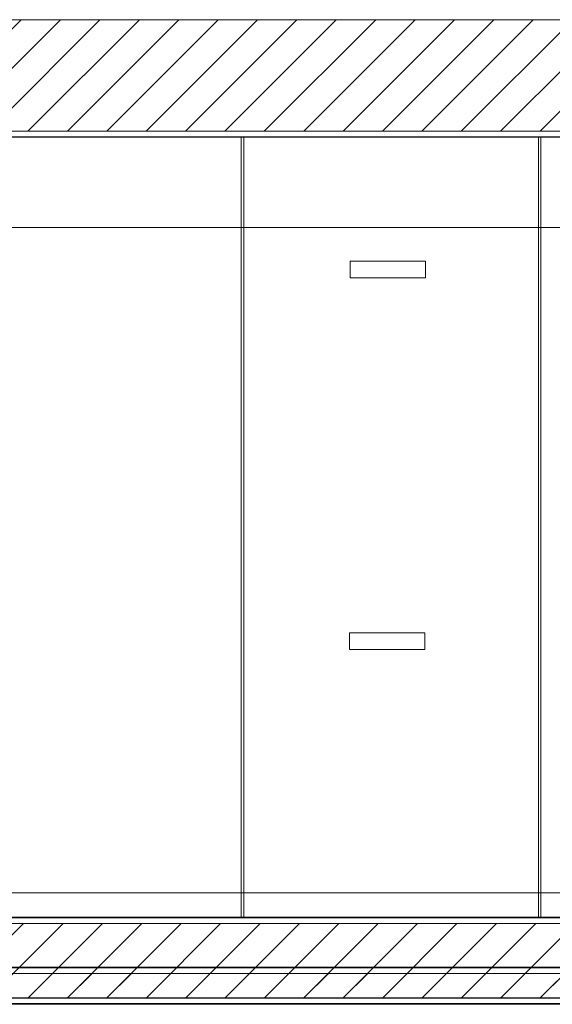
# Model space of a CAD drawing. Header units: metres. Extents: x 3 to 43.5, y -74 to -48.5.
# Tile 9 of 209: x 19.2 to 21.3, y -71.9 to -68. Entities that reach past the tile are written whole.
import ezdxf

# ---------------------------------------------------------------- set-up
doc = ezdxf.new("R2010")
doc.units = ezdxf.units.M
doc.layers.add('1PAV - FRIG_dwg', color=7, linetype='Continuous', lineweight=18, true_color=0x767676)
doc.layers.add('TUB_FRIGO', color=30, linetype='Continuous', lineweight=18, true_color=0xff7f00)
for name, color, linetype, lineweight in [('A-GENM', 7, 'Continuous', 18), ('A-WALL', 7, 'Continuous', 18), ('A-WALL-PATT', 7, 'Continuous', 18), ('E-LITE-EQPM', 7, 'Continuous', 18), ('S-BEAM', 7, 'Continuous', 18)]:
    doc.layers.add(name, color=color, linetype=linetype, lineweight=lineweight)
pattern_1 = [(50, (21.555, -62.9), (0.546555, -0.047815), [0.05715, -0.62865]), (355, (21.555, -62.9), (-0.105728, 0.573166), [0.04572, -0.50292]), (100.451, (21.601, -62.904), (0.440828, 0.525349), [0.04857, -0.53427]), (46.184, (21.555, -62.748), (0.813237, -0.12613), [0.08573, -0.94298]), (96.636, (21.623, -62.758), (0.712212, 0.742287), [0.07286, -0.80141]), (351.184, (21.555, -62.748), (0.712217, 0.742274), [0.06858, -0.75438]), (21, (21.631, -62.786), (0.454846, -0.306795), [0.05715, -0.62865]), (326, (21.631, -62.786), (0.185405, 0.55256), [0.04572, -0.50292]), (71.451, (21.669, -62.811), (0.640251, 0.245763), [0.04857, -0.53427]), (37.5, (21.555, -62.9), (0.009261, 0.2536672), [0.02515, -0.47168, 0.02515, -0.48539, -0.50482]), (37.5, (21.555, -62.9), (0.009261, 0.2536672), [-1.007, 0.02515, -0.47968]), (7.5, (21.555, -62.9), (0.2004558, 0.300546), [0.02515, -0.26594, 0.02515, -0.46025, -0.1924]), (7.5, (21.555, -62.9), (0.2004558, 0.300546), [-0.77648, 0.02515, -0.16726]), (327.5, (21.385, -62.9), (0.4067682, -0.0171882), [0.02515, -0.16535, 0.02515, -0.56921, -0.78867]), (327.5, (21.385, -62.9), (0.4067682, -0.0171882), [-0.78486, 0.02515, -0.76352]), (317.5, (21.309, -62.9), (0.444383, 0.0762794), [0.02515, -0.2225, 0.02515, -0.36957, -0.56007]), (317.5, (21.309, -62.9), (0.444383, 0.0762794), [-0.64237, 0.02515, -0.53492])]
pattern_2 = [(45, (21.555, -62.9), (-0.0795495, 0.0795495), [])]

# ---------------------------------------------------------------- blocks, each defined once
blk = doc.blocks.new('LED_Tape__Fita_de_LED_12769 - 10 mm-8146150-1PAV - FRIGORÍFICA')
at = {"layer": 'E-LITE-EQPM', "color": 253, "true_color": 0xaaaaaa}
for p, q in [((-1.575, -0.005), (-1.575, 0.005)), ((-1.575, 0.005), (1.575, 0.005)), ((1.575, 0.005), (1.575, -0.005)), ((1.575, -0.005), (-1.575, -0.005))]:
    blk.add_line(p, q, dxfattribs=at)
blk = doc.blocks.new('LED_Tape__Fita_de_LED_12769 - 10 mm-V79-1PAV - FRIGORÍFICA')
at = {"layer": 'E-LITE-EQPM', "color": 253, "true_color": 0xaaaaaa}
for p, q in [((-1.575, -0.005), (-1.575, 0.005)), ((-1.575, 0.005), (1.575, 0.005)), ((-1.575, -0.005), (-1.575, 0.005)), ((-1.575, 0.005), (1.575, 0.005)), ((1.575, 0.005), (1.575, -0.005)), ((1.575, 0.005), (1.575, -0.005)), ((1.575, -0.005), (-1.575, -0.005)), ((1.575, -0.005), (-1.575, -0.005))]:
    blk.add_line(p, q, dxfattribs=at)
blk = doc.blocks.new('LED_Tape__Fita_de_LED_12769 - 10 mm-V80-1PAV - FRIGORÍFICA')
at = {"layer": 'E-LITE-EQPM', "color": 253, "true_color": 0xaaaaaa}
for p, q in [((-1.575, -0.005), (-1.575, 0.005)), ((-1.575, 0.005), (1.575, 0.005)), ((-1.575, -0.005), (-1.575, 0.005)), ((-1.575, 0.005), (1.575, 0.005)), ((1.575, 0.005), (1.575, -0.005)), ((1.575, 0.005), (1.575, -0.005)), ((1.575, -0.005), (-1.575, -0.005)), ((1.575, -0.005), (-1.575, -0.005))]:
    blk.add_line(p, q, dxfattribs=at)
blk = doc.blocks.new('63_PHILIPS_LEDLine²_BCS713 - 12xLED-Ks-Q00WW 60-V83-1PAV - FRIGORÍFICA')
at = {"layer": 'A-GENM', "color": 253, "true_color": 0xaaaaaa}
for p, q in [((-0.0335, -0.152), (-0.0335, 0.152)), ((-0.0335, 0.152), (0.0335, 0.152)), ((-0.0335, -0.152), (-0.0335, 0.152)), ((-0.0335, 0.152), (0.0335, 0.152)), ((0.0335, 0.152), (0.0335, -0.152)), ((0.0335, 0.152), (0.0335, -0.152)), ((0.0335, -0.152), (-0.0335, -0.152)), ((0.0335, -0.152), (-0.0335, -0.152))]:
    blk.add_line(p, q, dxfattribs=at)
blk = doc.blocks.new('63_PHILIPS_LEDLine²_BCS713 - 12xLED-Ks-Q00WW 60-V90-1PAV - FRIGORÍFICA')
at = {"layer": 'A-GENM', "color": 253, "true_color": 0xaaaaaa}
for p, q in [((0.0335, 0.152), (-0.0335, 0.152)), ((-0.0335, 0.152), (-0.0335, -0.152)), ((0.0335, 0.152), (-0.0335, 0.152)), ((-0.0335, 0.152), (-0.0335, -0.152)), ((0.0335, -0.152), (0.0335, 0.152)), ((0.0335, -0.152), (0.0335, 0.152)), ((-0.0335, -0.152), (0.0335, -0.152)), ((-0.0335, -0.152), (0.0335, -0.152))]:
    blk.add_line(p, q, dxfattribs=at)
blk = doc.blocks.new('4 GRE - ESCOLA DE CINEMA E AUDIOVISUAL CINE REX R07_rvt-1-1PAV - FRIGORÍFICA')
at = {"layer": 'A-WALL-PATT', "true_color": 0xd4d4d4}
h = blk.add_hatch(dxfattribs=at)
h.set_pattern_fill('FP_2', color=254, style=0, pattern_type=2)
h.set_pattern_definition(pattern_2)
h.paths.add_polyline_path([(34.326, -68.4176), (34.6673, -68.4176), (34.6673, -67.9676), (11.7173, -67.9676), (11.7173, -68.4176), (33.0171, -68.4176)])
h = blk.add_hatch(dxfattribs=at)
h.set_pattern_fill('FP_1', color=254, style=0, pattern_type=2)
h.set_pattern_definition(pattern_1)
h.paths.add_polyline_path([(34.6673, -68.4426), (34.6673, -68.4401), (11.7173, -68.4401), (11.7173, -68.4426), (34.326, -68.4426)])
h = blk.add_hatch(dxfattribs=at)
h.set_pattern_fill('FP_1', color=254, style=0, pattern_type=2)
h.set_pattern_definition(pattern_1)
h.paths.add_polyline_path([(11.4698, -71.9394), (11.4723, -71.9394), (11.4723, -71.5944), (15.0596, -71.5944), (15.0596, -71.5919), (11.4698, -71.5919), (11.4698, -71.5944)])
h.paths.add_polyline_path([(21.7923, -71.5944), (21.7923, -71.5919), (15.2596, -71.5919), (15.2596, -71.5944), (21.2362, -71.5944)])
h = blk.add_hatch(dxfattribs=at)
h.set_pattern_fill('FP_2', color=254, style=0, pattern_type=2)
h.set_pattern_definition(pattern_2)
h.paths.add_polyline_path([(21.2362, -71.9169), (21.7923, -71.9169), (21.7923, -71.6169), (15.2596, -71.6169), (15.2596, -71.7293), (15.0596, -71.7293), (15.0596, -71.6169), (11.4948, -71.6169), (11.4948, -71.9169), (19.9272, -71.9169)])
h = blk.add_hatch(dxfattribs=at)
h.set_pattern_fill('FP_1', color=254, style=0, pattern_type=2)
h.set_pattern_definition(pattern_1)
h.paths.add_polyline_path([(39.562, -71.7956), (40.1673, -71.7956), (40.1673, -71.7933), (17.5835, -71.7931), (17.5835, -71.7956), (38.253, -71.7956)])
h.paths.add_polyline_path([(17.0502, -71.7956), (17.4385, -71.7956), (17.4385, -71.7931), (17.0502, -71.7931)])
h = blk.add_hatch(dxfattribs=at)
h.set_pattern_fill('FP_2', color=254, style=0, pattern_type=2)
h.set_pattern_definition(pattern_2)
h.paths.add_polyline_path([(27.1266, -71.9181), (40.1673, -71.9181), (40.1673, -71.8181), (17.0502, -71.8181), (17.0502, -71.9181), (26.7994, -71.9181)])
h = blk.add_hatch(dxfattribs=at)
h.set_pattern_fill('FP_1', color=254, style=0, pattern_type=2)
h.set_pattern_definition(pattern_1)
h.paths.add_polyline_path([(21.7923, -71.9419), (21.7923, -71.9394), (11.4698, -71.9394), (11.4698, -71.9419), (21.2362, -71.9419)])
h = blk.add_hatch(dxfattribs=at)
h.set_pattern_fill('FP_1', color=254, style=0, pattern_type=2)
h.set_pattern_definition(pattern_1)
h.paths.add_polyline_path([(27.1266, -71.9431), (40.1673, -71.9431), (40.1673, -71.9406), (17.0502, -71.9406), (17.0502, -71.9431), (26.7994, -71.9431)])
at = {"layer": 'A-WALL', "color": 253, "true_color": 0xaaaaaa}
for p, q in [((32.6723, -67.9676), (14.724, -67.9676)), ((34.6673, -68.4176), (11.7173, -68.4176)), ((34.6673, -68.4401), (11.7173, -68.4401)), ((11.7173, -68.4426), (34.6673, -68.4426)), ((15.2596, -71.5944), (21.7923, -71.5944)), ((21.7923, -71.5919), (19.086, -71.5919)), ((15.2596, -71.6169), (21.7923, -71.6169)), ((40.1673, -71.7956), (17.5835, -71.7956)), ((35.0073, -71.7931), (17.586, -71.7931)), ((40.1673, -71.8181), (17.561, -71.8181)), ((11.4698, -71.9419), (21.7923, -71.9419)), ((11.4723, -71.9394), (21.7923, -71.9394)), ((11.4948, -71.9169), (21.7923, -71.9169)), ((40.1673, -71.9181), (17.0502, -71.9181)), ((40.1673, -71.9406), (17.0502, -71.9406)), ((17.0502, -71.9431), (40.1673, -71.9431))]:
    blk.add_line(p, q, dxfattribs=at)
at = {"layer": 'S-BEAM', "color": 253, "true_color": 0xaaaaaa}
blk.add_line((22.5873, -71.4931), (19.1373, -71.4931), dxfattribs=at)
at = {"layer": 'E-LITE-EQPM', "color": 253, "lineweight": 18, "true_color": 0xaaaaaa, "extrusion": (0, 0, -1), "rotation": 269.999999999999}
for name, p in [('LED_Tape__Fita_de_LED_12769 - 10 mm-8146150-1PAV - FRIGORÍFICA', (-20.086, -70.0169)), ('LED_Tape__Fita_de_LED_12769 - 10 mm-V79-1PAV - FRIGORÍFICA', (-20.086, -70.0169)), ('LED_Tape__Fita_de_LED_12769 - 10 mm-V80-1PAV - FRIGORÍFICA', (-21.286, -70.0169))]:
    blk.add_blockref(name, p, dxfattribs=at)
at = {"layer": 'E-LITE-EQPM', "color": 253, "lineweight": 18, "true_color": 0xaaaaaa}
for name, p, rotation in [('63_PHILIPS_LEDLine²_BCS713 - 12xLED-Ks-Q00WW 60-V83-1PAV - FRIGORÍFICA', (20.6727, -68.9761), 270.0000000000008), ('63_PHILIPS_LEDLine²_BCS713 - 12xLED-Ks-Q00WW 60-V90-1PAV - FRIGORÍFICA', (20.6698, -70.4764), 89.99999999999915)]:
    blk.add_blockref(name, p, dxfattribs=dict(at, rotation=rotation))
blk = doc.blocks.new('1PAV - FRIG_dwg-1115125-1PAV - FRIGORÍFICA')
at = {"layer": 'TUB_FRIGO'}
blk.add_line((1.8553, -5.9071), (-5.6579, -5.9071), dxfattribs=at)

msp = doc.modelspace()

# ---------------------------------------------------------------- block references
at = {"lineweight": 5}
msp.add_blockref('4 GRE - ESCOLA DE CINEMA E AUDIOVISUAL CINE REX R07_rvt-1-1PAV - FRIGORÍFICA', (0, 0), dxfattribs=at)
at = {"layer": '1PAV - FRIG_dwg', "color": 7}
msp.add_blockref('1PAV - FRIG_dwg-1115125-1PAV - FRIGORÍFICA', (21.555, -62.9), dxfattribs=at)

doc.saveas('drawing.dxf')
